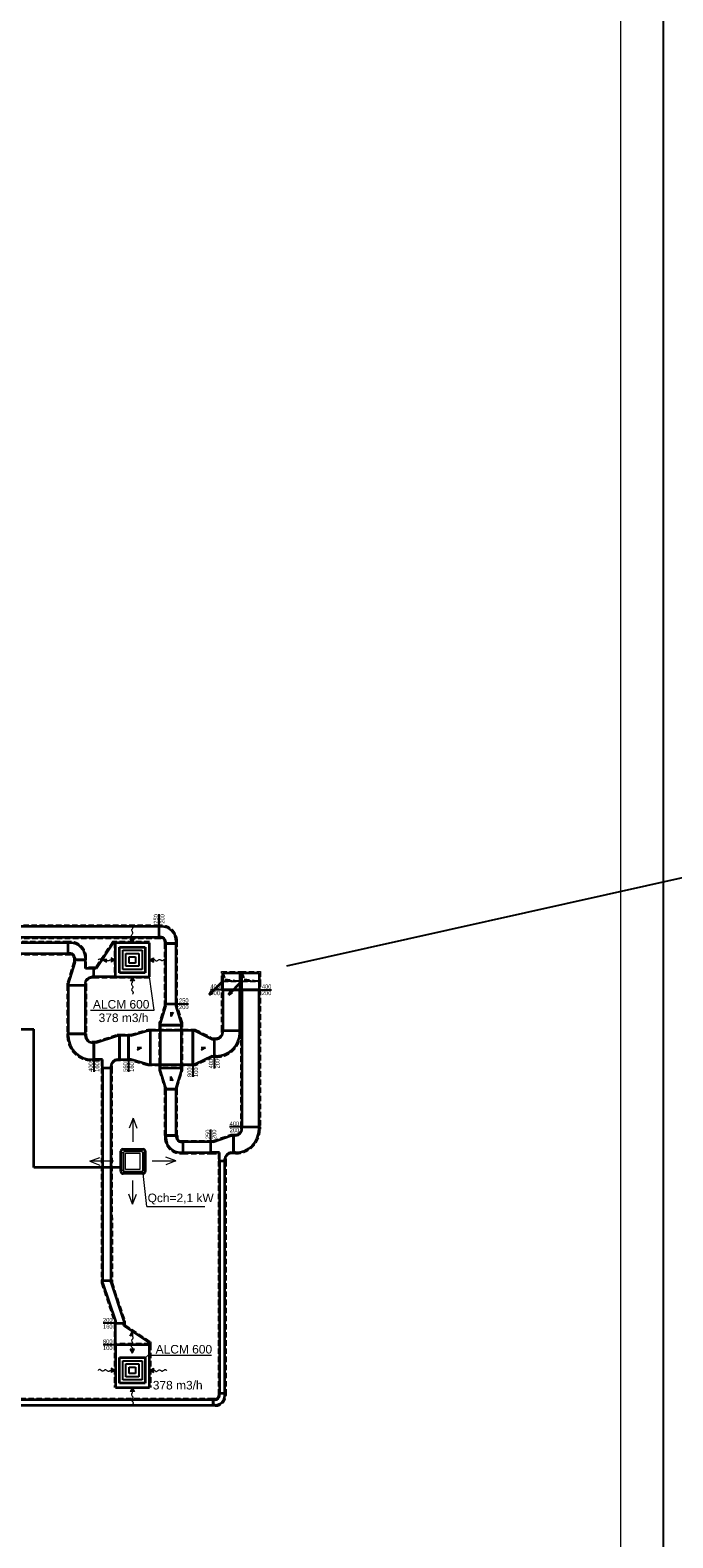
# Model space of a CAD drawing. Header units: millimetres. Extents: x 879679 to 2307614, y -211319 to 627407.
# Tile 20 of 36: x 1083460 to 1098484, y -177437 to -142172. Entities that reach past the tile are written whole.
import ezdxf
from ezdxf.enums import TextEntityAlignment as Align

# ---------------------------------------------------------------- set-up
doc = ezdxf.new("R2010")
doc.units = ezdxf.units.MM
doc.header["$LTSCALE"] = 10
doc.linetypes.add('DASHED', pattern=[19.05, 12.7, -6.35])
doc.layers.add('AA_FORMÁTY NETISK', color=40, linetype='Continuous', plot=False)
doc.layers.add('VZT-netisk', color=71, linetype='Continuous', plot=False)
for name, color, linetype, lineweight in [('AA_FORMÁTY TISK', 7, 'Continuous', 15), ('Kóty_obecně', 7, 'Continuous', 25), ('Standard', 7, 'Continuous', 25), ('VZT-komponenty', 30, 'Continuous', 35), ('VZT-potrubi', 30, 'Continuous', 35), ('VZT-Potrubi_izolace1', 7, 'DASHED', 18), ('VZT-sipky', 50, 'Continuous', 15)]:
    doc.layers.add(name, color=color, linetype=linetype, lineweight=lineweight)
doc.layers.add('VZT-potrubi-popis', color=7, linetype='Continuous')
doc.styles.add('Arial_CE', font='arial.ttf')
doc.styles.get("Standard").update_dxf_attribs({"font": 'ic-simplex.shx', "width": 0.8})

# ---------------------------------------------------------------- blocks, each defined once
blk = doc.blocks.new('KOMPLEXNÍ OBJEKT_5')
at = {"layer": 'Standard', "color": 0, "linetype": 'Continuous', "lineweight": 35}
for p, q in [((-98198503, -465522607), (-98198503, -465522137)), ((-98198453, -465522087), (-98197983, -465522087)), ((-98197933, -465522137), (-98197933, -465522607)), ((-98197983, -465522657), (-98198453, -465522657))]:
    blk.add_line(p, q, dxfattribs=at)
at = {"layer": 'Standard', "color": 0, "linetype": 'Continuous', "lineweight": 13}
for points in [[(-98198473, -465522166), (-98198438, -465522166), (-98198438, -465522583), (-98198473, -465522583), (-98198473, -465522166)], [(-98198434, -465522118), (-98198434, -465522145), (-98198007, -465522145), (-98198007, -465522118), (-98198434, -465522118)], [(-98198393, -465522184), (-98198057, -465522184), (-98198057, -465522559), (-98198393, -465522559), (-98198393, -465522184)], [(-98197964, -465522166), (-98197999, -465522166), (-98197999, -465522583), (-98197964, -465522583), (-98197964, -465522166)], [(-98198434, -465522632), (-98198434, -465522604), (-98198007, -465522604), (-98198007, -465522632), (-98198434, -465522632)]]:
    blk.add_lwpolyline(points, close=True, dxfattribs=at)
at = {"layer": 'Standard', "color": 0, "linetype": 'Continuous', "lineweight": 35}
for centre, start, end in [((-98198453, -465522137), 90, 180), ((-98197983, -465522137), 0, 90), ((-98198453, -465522607), 180, 270), ((-98197983, -465522607), 270, 0)]:
    blk.add_arc(centre, 50, start, end, dxfattribs=at)
blk = doc.blocks.new('*U103', base_point=(137, -614))
at = {"color": 0, "linetype": 'ByBlock', "lineweight": -2}
for p, q in [((137, -614), (586, -614)), ((586, -614), (485, -589)), ((586, -614), (485, -639))]:
    blk.add_line(p, q, dxfattribs=at)
blk = doc.blocks.new('*U462')
at = {"color": 0, "linetype": 'ByBlock', "lineweight": -2}
for p, q in [((0, 0), (0, 600)), ((0, 600), (600, 600)), ((600, 600), (600, 0)), ((600, 0), (0, 0))]:
    blk.add_line(p, q, dxfattribs=at)
at = {"color": 2, "linetype": 'ByBlock', "lineweight": 25}
for p, q in [((75, 525), (525, 525)), ((75, 75), (75, 525)), ((150, 450), (450, 450)), ((150, 150), (150, 450)), ((225, 375), (375, 375)), ((225, 225), (225, 375)), ((375, 375), (375, 225)), ((450, 450), (450, 150)), ((525, 525), (525, 75)), ((525, 75), (75, 75)), ((450, 150), (150, 150)), ((375, 225), (225, 225))]:
    blk.add_line(p, q, dxfattribs=at)
blk = doc.blocks.new('*U232', base_point=(28, -713))
at = {"linetype": 'ByBlock'}
blk.add_hatch(color=0, dxfattribs=at).paths.add_polyline_path([(791, -713), (614, -619), (614, -808)])
at = {"color": 0, "linetype": 'ByBlock', "lineweight": -2}
for p, q in [((791, -713), (614, -619)), ((614, -619), (614, -808)), ((551, -713), (614, -713)), ((791, -713), (614, -808))]:
    blk.add_line(p, q, dxfattribs=at)
blk.add_lwpolyline([(551, -713), (527, -744), (503, -758), (479, -760), (455, -751), (432, -737), (410, -721), (388, -706), (367, -696), (348, -693), (329, -696), (311, -705), (293, -716), (276, -728), (260, -738), (243, -746), (227, -749), (211, -746), (195, -738), (179, -727), (162, -713), (146, -700), (130, -689), (114, -681), (98, -678), (81, -681), (65, -689), (49, -699), (32, -711), (28, -713)], dxfattribs=at)
blk = doc.blocks.new('*U304', base_point=(400, 400))
at = {"color": 0, "linetype": 'ByBlock', "lineweight": -2}
for p, q in [((0, 400), (0, 430)), ((0, 400), (0, 400)), ((0, 400), (400, 400)), ((0, 400), (0, 0)), ((400, 400), (400, 0)), ((0, 0), (0, 0)), ((0, 0), (0, -30)), ((200, 0), (0, 0)), ((400, 0), (200, 0))]:
    blk.add_line(p, q, dxfattribs=at)
at = {"color": 2, "linetype": 'DASHED', "lineweight": 25}
for p, q in [((200, 400), (200, 0)), ((200, 0), (200, 400)), ((400, 400), (250, 350)), ((250, 350), (200, 0))]:
    blk.add_line(p, q, dxfattribs=at)
blk = doc.blocks.new('*U490', base_point=(3206.863, 200))
at = {"color": 0, "linetype": 'ByBlock', "lineweight": -2}
for p, q in [((0, 400), (0, 430)), ((3206.863, 400), (0, 400)), ((0, 400), (0, 0)), ((3206.863, 400), (3206.863, 430)), ((3206.863, 0), (3206.863, 400)), ((0, 0), (0, -30)), ((0, 0), (3206.863, 0)), ((3206.863, 0), (3206.863, -30))]:
    blk.add_line(p, q, dxfattribs=at)
blk = doc.blocks.new('*U488', base_point=(656.756, 125))
at = {"color": 0, "linetype": 'ByBlock', "lineweight": -2}
for p, q in [((0, 250), (0, 280)), ((656.756, 250), (0, 250)), ((0, 250), (0, 0)), ((0, 0), (0, -30)), ((0, 0), (656.756, 0)), ((656.756, 250), (656.756, 280)), ((656.756, 0), (656.756, 250)), ((656.756, 0), (656.756, -30))]:
    blk.add_line(p, q, dxfattribs=at)
blk = doc.blocks.new('*U311', base_point=(400, 0))
at = {"color": 0, "linetype": 'ByBlock', "lineweight": -2}
for p, q in [((-200, 325), (-200, 355)), ((0, 525), (-30, 525)), ((0, 325), (0, 525)), ((0, 525), (250, 525)), ((0, 525), (0, 525)), ((250, 525), (250, 525)), ((250, 525), (280, 525)), ((250, 475), (400, 50)), ((-200, 325), (-200, 325)), ((-200, 325), (0, 325)), ((-200, 200), (-200, 325)), ((-200, 200), (-150, 200)), ((-200, 200), (-200, 200)), ((-200, 200), (-200, 170)), ((0, 0), (-30, 0)), ((0, 0), (0, 0)), ((0, 0), (400, 0)), ((400, 0), (400, 0)), ((400, 0), (430, 0))]:
    blk.add_line(p, q, dxfattribs=at)
for points in [[(250, 475), (250, 525)], [(0, 50), (0, 0)], [(400, 50), (400, 0)]]:
    blk.add_lwpolyline(points, dxfattribs=at)
blk.add_arc((-150, 50), 150, 0, 90, dxfattribs=at)
blk = doc.blocks.new('*U310', base_point=(550, 550))
at = {"color": 0, "linetype": 'ByBlock', "lineweight": -2}
for p, q in [((-50, 550), (-50, 580)), ((0, 550), (-50, 550)), ((-50, 150), (-50, 550)), ((0, 150), (-50, 150)), ((-50, 150), (-50, 120)), ((150, 0), (150, -50)), ((550, 0), (550, -50)), ((120, -50), (580, -50)), ((150, -50), (550, -50))]:
    blk.add_line(p, q, dxfattribs=at)
for radius in [550, 150]:
    blk.add_arc((0, 0), radius, 0, 90, dxfattribs=at)
blk = doc.blocks.new('*U489', base_point=(0, 62.5))
at = {"color": 0, "linetype": 'ByBlock', "lineweight": -2}
for p, q in [((0, 125), (0, 155)), ((5430.316, 125), (0, 125)), ((0, 125), (0, 0)), ((0, 0), (0, -30)), ((0, 0), (5430.316, 0)), ((5430.316, 125), (5430.316, 155)), ((5430.316, 0), (5430.316, 125)), ((5430.316, 0), (5430.316, -30))]:
    blk.add_line(p, q, dxfattribs=at)
blk = doc.blocks.new('*U314', base_point=(0, 62.5))
at = {"color": 0, "linetype": 'ByBlock', "lineweight": -2}
for p, q in [((0, 125), (0, 155)), ((13462.5, 125), (0, 125)), ((0, 125), (0, 0)), ((0, 0), (0, -30)), ((0, 0), (13462.5, 0)), ((13462.5, 125), (13462.5, 155)), ((13462.5, 0), (13462.5, 125)), ((13462.5, 0), (13462.5, -30))]:
    blk.add_line(p, q, dxfattribs=at)
blk = doc.blocks.new('*U300', base_point=(100, 100))
at = {"color": 0, "linetype": 'ByBlock', "lineweight": -2}
for p, q in [((-50, 225), (-50, 255)), ((0, 225), (-50, 225)), ((-50, 100), (-50, 225)), ((0, 100), (-50, 100)), ((-50, 100), (-50, 70)), ((100, 0), (100, -50)), ((225, 0), (225, -50)), ((70, -50), (255, -50)), ((100, -50), (225, -50))]:
    blk.add_line(p, q, dxfattribs=at)
for radius in [225, 100]:
    blk.add_arc((0, 0), radius, 0, 90, dxfattribs=at)
blk = doc.blocks.new('*U312', base_point=(350, 350))
at = {"color": 0, "linetype": 'ByBlock', "lineweight": -2}
for p, q in [((-50, 350), (-50, 380)), ((0, 350), (-50, 350)), ((-50, 100), (-50, 350)), ((0, 100), (-50, 100)), ((-50, 100), (-50, 70)), ((100, 0), (100, -50)), ((350, 0), (350, -50)), ((70, -50), (380, -50)), ((100, -50), (350, -50))]:
    blk.add_line(p, q, dxfattribs=at)
for radius in [350, 100]:
    blk.add_arc((0, 0), radius, 0, 90, dxfattribs=at)
blk = doc.blocks.new('*U487', base_point=(1080.194, 125))
at = {"color": 0, "linetype": 'ByBlock', "lineweight": -2}
for p, q in [((0, 250), (0, 280)), ((1080.194, 250), (0, 250)), ((0, 250), (0, 0)), ((0, 0), (0, -30)), ((0, 0), (1080.194, 0)), ((1080.194, 250), (1080.194, 280)), ((1080.194, 0), (1080.194, 250)), ((1080.194, 0), (1080.194, -30))]:
    blk.add_line(p, q, dxfattribs=at)
blk = doc.blocks.new('*U315', base_point=(0, 250))
at = {"color": 0, "linetype": 'ByBlock', "lineweight": -2}
for p, q in [((0, 500), (0, 530)), ((1000, 500), (0, 500)), ((0, 500), (0, 0)), ((1000, 500), (1000, 530)), ((1000, 0), (1000, 500)), ((0, 0), (0, -30)), ((0, 0), (1000, 0)), ((1000, 0), (1000, -30))]:
    blk.add_line(p, q, dxfattribs=at)
blk = doc.blocks.new('*U313', base_point=(0, 125))
at = {"color": 0, "linetype": 'ByBlock', "lineweight": -2}
for p, q in [((0, 125), (0, 155)), ((50, 125), (0, 125)), ((0, 125), (0, 125)), ((0, 125), (0, -125)), ((50, 125), (450, 250)), ((450, 250), (500, 250)), ((500, 250), (500, 280)), ((500, 250), (500, -250)), ((500, 250), (500, 250)), ((50, -125), (0, -125)), ((0, -125), (0, -125)), ((0, -125), (0, -155)), ((450, -250), (50, -125)), ((450, -250), (500, -250)), ((500, -250), (500, -280)), ((500, -250), (500, -250))]:
    blk.add_line(p, q, dxfattribs=at)
at = {"color": 2, "linetype": 'ByBlock', "lineweight": 25}
for p in [(200, 0), (200, -50)]:
    blk.add_line(p, (300, 0), dxfattribs=at)
blk = doc.blocks.new('*U486', base_point=(0, 125))
at = {"color": 0, "linetype": 'ByBlock', "lineweight": -2}
for p, q in [((0, 250), (0, 280)), ((1408.49, 250), (0, 250)), ((0, 250), (0, 0)), ((0, 0), (0, -30)), ((0, 0), (1408.49, 0)), ((1408.49, 250), (1408.49, 280)), ((1408.49, 0), (1408.49, 250)), ((1408.49, 0), (1408.49, -30))]:
    blk.add_line(p, q, dxfattribs=at)
blk = doc.blocks.new('*U485', base_point=(17254.217, 125))
at = {"color": 0, "linetype": 'ByBlock', "lineweight": -2}
for p, q in [((0, 250), (0, 280)), ((17254.217, 250), (0, 250)), ((0, 250), (0, 0)), ((0, 0), (0, -30)), ((0, 0), (17254.217, 0)), ((17254.217, 250), (17254.217, 280)), ((17254.217, 0), (17254.217, 250)), ((17254.217, 0), (17254.217, -30))]:
    blk.add_line(p, q, dxfattribs=at)
blk = doc.blocks.new('*U303', base_point=(100, 100))
at = {"color": 0, "linetype": 'ByBlock', "lineweight": -2}
for p, q in [((-50, 350), (-50, 380)), ((0, 350), (-50, 350)), ((-50, 100), (-50, 350)), ((0, 100), (-50, 100)), ((-50, 100), (-50, 70)), ((100, 0), (100, -50)), ((350, 0), (350, -50)), ((70, -50), (380, -50)), ((100, -50), (350, -50))]:
    blk.add_line(p, q, dxfattribs=at)
for radius in [350, 100]:
    blk.add_arc((0, 0), radius, 0, 90, dxfattribs=at)
blk = doc.blocks.new('*U307', base_point=(550, 550))
at = {"color": 0, "linetype": 'ByBlock', "lineweight": -2}
for p, q in [((-50, 550), (-50, 580)), ((0, 550), (-50, 550)), ((-50, 150), (-50, 550)), ((0, 150), (-50, 150)), ((-50, 150), (-50, 120)), ((150, 0), (150, -50)), ((550, 0), (550, -50)), ((120, -50), (580, -50)), ((150, -50), (550, -50))]:
    blk.add_line(p, q, dxfattribs=at)
for radius in [550, 150]:
    blk.add_arc((0, 0), radius, 0, 90, dxfattribs=at)
blk = doc.blocks.new('*U491', base_point=(950.68, 200))
at = {"color": 0, "linetype": 'ByBlock', "lineweight": -2}
for p, q in [((0, 400), (0, 430)), ((950.68, 400), (0, 400)), ((0, 400), (0, 0)), ((950.68, 400), (950.68, 430)), ((950.68, 0), (950.68, 400)), ((0, 0), (0, -30)), ((0, 0), (950.68, 0)), ((950.68, 0), (950.68, -30))]:
    blk.add_line(p, q, dxfattribs=at)
blk = doc.blocks.new('*U308', base_point=(500, 200))
at = {"color": 0, "linetype": 'ByBlock', "lineweight": -2}
for p, q in [((0, 400), (0, 430)), ((50, 400), (0, 400)), ((0, 400), (0, 400)), ((0, 400), (0, -400)), ((50, 400), (450, 200)), ((450, 200), (500, 200)), ((500, 200), (500, 230)), ((500, 200), (500, -200)), ((500, 200), (500, 200)), ((450, -200), (50, -400)), ((450, -200), (500, -200)), ((500, -200), (500, -230)), ((500, -200), (500, -200)), ((50, -400), (0, -400)), ((0, -400), (0, -400)), ((0, -400), (0, -430))]:
    blk.add_line(p, q, dxfattribs=at)
at = {"color": 2, "linetype": 'ByBlock', "lineweight": 25}
for p in [(200, 0), (200, -50)]:
    blk.add_line(p, (300, 0), dxfattribs=at)
blk = doc.blocks.new('*U309', base_point=(0, 400))
at = {"color": 0, "linetype": 'ByBlock', "lineweight": -2}
for p, q in [((0, 800), (0, 830)), ((1000, 800), (0, 800)), ((0, 800), (0, 0)), ((1000, 800), (1000, 830)), ((1000, 0), (1000, 800)), ((0, 0), (0, -30)), ((0, 0), (1000, 0)), ((1000, 0), (1000, -30))]:
    blk.add_line(p, q, dxfattribs=at)
blk = doc.blocks.new('*U478', base_point=(560, 0))
at = {"color": 0, "linetype": 'ByBlock', "lineweight": -2}
for p, q in [((-200, 400), (-200, 430)), ((-200, 400), (-200, 400)), ((-200, 400), (0, 400)), ((-200, 200), (-200, 400)), ((0, 600), (-30, 600)), ((0, 400), (0, 600)), ((0, 600), (400, 600)), ((0, 600), (0, 600)), ((400, 600), (400, 600)), ((400, 600), (430, 600)), ((400, 550), (560, 50)), ((-200, 200), (-150, 200)), ((-200, 200), (-200, 200)), ((-200, 200), (-200, 170)), ((0, 0), (-30, 0)), ((0, 0), (0, 0)), ((0, 0), (560, 0)), ((560, 0), (560, 0)), ((560, 0), (590, 0))]:
    blk.add_line(p, q, dxfattribs=at)
for points in [[(400, 550), (400, 600)], [(0, 50), (0, 0)], [(560, 50), (560, 0)]]:
    blk.add_lwpolyline(points, dxfattribs=at)
blk.add_arc((-150, 50), 150, 0, 90, dxfattribs=at)
blk = doc.blocks.new('*U483', base_point=(0, 100))
at = {"color": 0, "linetype": 'ByBlock', "lineweight": -2}
for p, q in [((0, 200), (0, 230)), ((4970, 200), (0, 200)), ((0, 200), (0, 0)), ((0, 0), (0, -30)), ((0, 0), (4970, 0)), ((4970, 200), (4970, 230)), ((4970, 0), (4970, 200)), ((4970, 0), (4970, -30))]:
    blk.add_line(p, q, dxfattribs=at)
blk = doc.blocks.new('*U475', base_point=(500, 400))
at = {"color": 0, "linetype": 'ByBlock', "lineweight": -2}
for p, q in [((50, 280), (450, 400)), ((450, 400), (500, 400)), ((500, 400), (500, 430)), ((500, 400), (500, -400)), ((500, 400), (500, 400)), ((0, 280), (0, 310)), ((50, 280), (0, 280)), ((0, 280), (0, 280)), ((0, 280), (0, -280)), ((50, -280), (0, -280)), ((0, -280), (0, -280)), ((0, -280), (0, -310)), ((450, -400), (50, -280)), ((450, -400), (500, -400)), ((500, -400), (500, -430)), ((500, -400), (500, -400))]:
    blk.add_line(p, q, dxfattribs=at)
at = {"color": 2, "linetype": 'ByBlock', "lineweight": 25}
for p in [(200, 0), (200, -50)]:
    blk.add_line(p, (300, 0), dxfattribs=at)
blk = doc.blocks.new('*U492', base_point=(211.25, 280))
at = {"color": 0, "linetype": 'ByBlock', "lineweight": -2}
for p, q in [((0, 560), (0, 590)), ((211.25, 560), (0, 560)), ((0, 560), (0, 0)), ((211.25, 560), (211.25, 590)), ((211.25, 0), (211.25, 560)), ((0, 0), (0, -30)), ((0, 0), (211.25, 0)), ((211.25, 0), (211.25, -30))]:
    blk.add_line(p, q, dxfattribs=at)
blk = doc.blocks.new('*U479', base_point=(550, 550))
at = {"color": 0, "linetype": 'ByBlock', "lineweight": -2}
for p, q in [((-50, 550), (-50, 580)), ((0, 550), (-50, 550)), ((-50, 150), (-50, 550)), ((0, 150), (-50, 150)), ((-50, 150), (-50, 120)), ((150, 0), (150, -50)), ((550, 0), (550, -50)), ((120, -50), (580, -50)), ((150, -50), (550, -50))]:
    blk.add_line(p, q, dxfattribs=at)
for radius in [550, 150]:
    blk.add_arc((0, 0), radius, 0, 90, dxfattribs=at)
blk = doc.blocks.new('*U482', base_point=(1130.834, 200))
at = {"color": 0, "linetype": 'ByBlock', "lineweight": -2}
for p, q in [((0, 400), (0, 430)), ((1130.834, 400), (0, 400)), ((0, 400), (0, 0)), ((1130.834, 400), (1130.834, 430)), ((1130.834, 0), (1130.834, 400)), ((0, 0), (0, -30)), ((0, 0), (1130.834, 0)), ((1130.834, 0), (1130.834, -30))]:
    blk.add_line(p, q, dxfattribs=at)
blk = doc.blocks.new('*U467')
at = {"color": 0, "linetype": 'ByBlock', "lineweight": -2}
for p, q in [((0, 0), (0, 30)), ((0, 0), (0, 0)), ((0, -800), (0, 0)), ((0, 0), (500, 0)), ((500, 0), (500, 30)), ((500, 0), (500, 0)), ((500, 0), (500, -200)), ((450, -200), (50, -800)), ((450, -200), (500, -200)), ((500, -200), (500, -200)), ((500, -200), (500, -230)), ((50, -800), (0, -800)), ((0, -800), (0, -800)), ((0, -800), (0, -830))]:
    blk.add_line(p, q, dxfattribs=at)
at = {"color": 2, "linetype": 'ByBlock', "lineweight": 25}
for p in [(200, -350), (200, -400)]:
    blk.add_line(p, (300, -400), dxfattribs=at)
blk = doc.blocks.new('*U476', base_point=(400, 0))
at = {"color": 0, "linetype": 'ByBlock', "lineweight": -2}
for p, q in [((-200, 400), (-200, 430)), ((-200, 400), (-200, 400)), ((-200, 400), (0, 400)), ((-200, 200), (-200, 400)), ((0, 600), (-30, 600)), ((0, 400), (0, 600)), ((0, 600), (250, 600)), ((0, 600), (0, 600)), ((250, 600), (250, 600)), ((250, 600), (280, 600)), ((250, 550), (400, 50)), ((-200, 200), (-150, 200)), ((-200, 200), (-200, 200)), ((-200, 200), (-200, 170)), ((0, 0), (-30, 0)), ((0, 0), (0, 0)), ((0, 0), (400, 0)), ((400, 0), (400, 0)), ((400, 0), (430, 0))]:
    blk.add_line(p, q, dxfattribs=at)
for points in [[(250, 550), (250, 600)], [(0, 50), (0, 0)], [(400, 50), (400, 0)]]:
    blk.add_lwpolyline(points, dxfattribs=at)
blk.add_arc((-150, 50), 150, 0, 90, dxfattribs=at)
blk = doc.blocks.new('*U465', base_point=(0, 800))
at = {"color": 0, "linetype": 'ByBlock', "lineweight": -2}
for p, q in [((0, 800), (0, 830)), ((800, 800), (0, 800)), ((0, 800), (0, 0)), ((800, 0), (800, 800)), ((0, 0), (800, 0)), ((0, 0), (0, -30))]:
    blk.add_line(p, q, dxfattribs=at)
blk = doc.blocks.new('*U481', base_point=(15503.518, 125))
at = {"color": 0, "linetype": 'ByBlock', "lineweight": -2}
for p, q in [((0, 250), (0, 280)), ((15503.518, 250), (0, 250)), ((0, 250), (0, 0)), ((0, 0), (0, -30)), ((0, 0), (15503.518, 0)), ((15503.518, 250), (15503.518, 280)), ((15503.518, 0), (15503.518, 250)), ((15503.518, 0), (15503.518, -30))]:
    blk.add_line(p, q, dxfattribs=at)
blk = doc.blocks.new('*U477', base_point=(350, 350))
at = {"color": 0, "linetype": 'ByBlock', "lineweight": -2}
for p, q in [((-50, 350), (-50, 380)), ((0, 350), (-50, 350)), ((-50, 100), (-50, 350)), ((0, 100), (-50, 100)), ((-50, 100), (-50, 70)), ((100, 0), (100, -50)), ((350, 0), (350, -50)), ((70, -50), (380, -50)), ((100, -50), (350, -50))]:
    blk.add_line(p, q, dxfattribs=at)
for radius in [350, 100]:
    blk.add_arc((0, 0), radius, 0, 90, dxfattribs=at)
blk = doc.blocks.new('*U480', base_point=(0, 200))
at = {"color": 0, "linetype": 'ByBlock', "lineweight": -2}
for p, q in [((50, 200), (950, 500)), ((950, 500), (1000, 500)), ((1000, 500), (1000, 530)), ((1000, 300), (1000, 500)), ((0, 200), (0, 230)), ((50, 200), (0, 200)), ((0, 0), (0, 200)), ((50, 0), (0, 0)), ((0, 0), (0, -30)), ((50, 0), (950, 300)), ((950, 300), (1000, 300)), ((1000, 300), (1000, 270))]:
    blk.add_line(p, q, dxfattribs=at)
blk = doc.blocks.new('*U466')
at = {"color": 0, "linetype": 'ByBlock', "lineweight": -2}
for p, q in [((0, 0), (0, 30)), ((0, 0), (0, 0)), ((0, -800), (0, 0)), ((0, 0), (500, 0)), ((500, 0), (500, 30)), ((500, 0), (500, 0)), ((500, 0), (500, -200)), ((450, -200), (50, -800)), ((450, -200), (500, -200)), ((500, -200), (500, -200)), ((500, -200), (500, -230)), ((50, -800), (0, -800)), ((0, -800), (0, -800)), ((0, -800), (0, -830))]:
    blk.add_line(p, q, dxfattribs=at)
at = {"color": 2, "linetype": 'ByBlock', "lineweight": 25}
for p in [(200, -350), (200, -400)]:
    blk.add_line(p, (300, -400), dxfattribs=at)
blk = doc.blocks.new('*U463')
at = {"color": 0, "linetype": 'ByBlock', "lineweight": -2}
for p, q in [((0, 800), (0, 830)), ((1000, 800), (0, 800)), ((0, 800), (0, 0)), ((1000, 0), (1000, 800)), ((0, 0), (1000, 0)), ((0, 0), (0, -30))]:
    blk.add_line(p, q, dxfattribs=at)

msp = doc.modelspace()

# ---------------------------------------------------------------- linework, layer by layer
at = {"layer": 'AA_FORMÁTY NETISK'}
msp.add_lwpolyline([(1056266.8, -112281), (1056266.8, -196381), (1098266.8, -196381), (1098266.8, -112281)], close=True, dxfattribs=at)
at = {"layer": 'AA_FORMÁTY TISK'}
msp.add_lwpolyline([(1057266.8, -113281), (1057266.8, -195381), (1097266.8, -195381), (1097266.8, -113281)], close=True, dxfattribs=at)
at = {"layer": 'Standard', "color": 0, "linetype": 'Continuous', "lineweight": 13, "ltscale": 1000}
for p, q in [((1086355.3, -165095), (1086250, -164318.2, 3450)), ((1084872.8, -165095), (1086355.3, -165095)), ((1085863.9, -167621.8), (1085771.7, -167853.4)), ((1085863.9, -168171.8), (1085863.9, -167621.8)), ((1085863.9, -167621.8), (1085956, -167853.4)), ((1084855.6, -168630.1), (1085087.2, -168538)), ((1086863.5, -168621.5), (1086631.9, -168529.4)), ((1085405.6, -168630.1), (1084855.6, -168630.1)), ((1084855.6, -168630.1), (1085087.2, -168722.2)), ((1086189.6, -169683.2), (1086100.1, -168915.7)), ((1086313.5, -168621.5), (1086863.5, -168621.5)), ((1086863.5, -168621.5), (1086631.9, -168713.6)), ((1085855.2, -169079.7), (1085855.2, -169629.7)), ((1085855.2, -169629.7), (1085763.1, -169398.1)), ((1085855.2, -169629.7), (1085947.4, -169398.1)), ((1086189.6, -169683.2), (1087539.6, -169683.2)), ((1086219.7, -173163.5, 3450), (1086150, -173228.7, 3450)), ((1086219.7, -173163.5, 3450), (1087702.2, -173163.5, 3450))]:
    msp.add_line(p, q, dxfattribs=at)
at = {"layer": 'Standard', "color": 6, "linetype": 'Continuous', "lineweight": 35, "ltscale": 1000}
for p, q in [((1070286.7, -165536.7), (1083547.1, -165536.7)), ((1083547.1, -168771.2), (1083547.1, -165536.7)), ((1085580.1, -168771.2), (1083547.1, -168771.2))]:
    msp.add_line(p, q, dxfattribs=at)
at = {"layer": 'VZT-netisk'}
msp.add_lwpolyline([(1098812.9, -161978), (1089455.4, -164067)], dxfattribs=at)
at = {"layer": 'VZT-potrubi-popis', "color": 2}
for p, q in [((1086475, -163136.5), (1086475, -162848.5)), ((1087961.2, -164618.3), (1087673.2, -164618.3)), ((1088811.2, -164618.3), (1089099.2, -164618.3)), ((1086875, -164945), (1087163, -164945)), ((1084950, -166249), (1084950, -166537)), ((1085761.2, -166249), (1085761.2, -166537)), ((1087261.2, -166369), (1087261.2, -166657)), ((1087761.2, -166169), (1087761.2, -166457)), ((1088411.2, -167825.2), (1088123.2, -167825.2)), ((1087686.2, -168175.2), (1087686.2, -167887.2)), ((1085450.8, -172419), (1085162.8, -172419)), ((1085450.8, -172919), (1085162.8, -172919))]:
    msp.add_line(p, q, dxfattribs=at)
at = {"layer": 'VZT-Potrubi_izolace1'}
for points in [[(1086905, -166945), (1086905, -166899.6), (1087030, -166499.6), (1087030, -166445), (1087030, -165445), (1087030, -165390.4), (1086905, -164990.4), (1086905, -164945), (1086905, -163536.5), (1086905, -163486.5, 0.4142136), (1086525, -163106.5), (1086475, -163106.5), (1069220.7, -163106.5), (1069170.7, -163106.5, -0.4142136), (1069100.7, -163036.5), (1069100.7, -162986.5), (1069100.7, -155289), (1069100.7, -154889), (1069100.7, -150414), (1069100.7, -149989), (1069100.7, -143689), (1069100.7, -142689)], [(1068416.4, -163368.2), (1068416.4, -163418.2, 0.4142136), (1068796.4, -163798.2), (1068846.4, -163798.2), (1084350, -163798.2), (1084400, -163798.2, -0.4142136), (1084470, -163868.2), (1084470, -163918.2), (1084470, -163963.8), (1084320, -164463.8), (1084320, -164518.2), (1084320, -165649), (1084320, -165699, 0.4142136), (1084900, -166279), (1084950, -166279), (1085120, -166279), (1085120, -166449), (1085120.8, -171419), (1085120.8, -171473.9), (1085420.8, -172373.9), (1085420.8, -172419), (1085420.8, -172919), (1085420.8, -173919)], [(1086250, -163488.2), (1085450, -163488.2), (1085383.9, -163488.2), (1084983.9, -164088.2), (1084950, -164088.2), (1084780, -164088.2), (1084780, -163918.2), (1084780, -163868.2, 0.4142136), (1084400, -163488.2), (1084350, -163488.2), (1068846.4, -163488.2), (1068796.4, -163488.2, -0.4142136), (1068726.4, -163418.2), (1068726.4, -163368.2)], [(1069220.7, -163416.5), (1086475, -163416.5), (1086525, -163416.5, -0.4142136), (1086595, -163486.5), (1086595, -163536.5), (1086595, -164945), (1086595, -164990.4), (1086470, -165390.4), (1086470, -165445), (1086470, -166445), (1086470, -166499.6), (1086595, -166899.6), (1086595, -166945)], [(1086909.5, -168025.2), (1086909.5, -168075.2, 0.4142136), (1086979.5, -168145.2), (1087029.5, -168145.2), (1087686.2, -168145.2), (1087731.1, -168145.2), (1088156.1, -167995.2), (1088211.2, -167995.2), (1088261.2, -167995.2, 0.4142136), (1088381.2, -167875.2), (1088381.2, -167825.2), (1088381.2, -164618.3), (1088381.2, -164418.3), (1088381.2, -164188.3), (1088841.2, -164188.3), (1088841.2, -164418.3), (1088841.2, -164618.3), (1088841.2, -167825.2), (1088841.2, -167875.2, -0.4142136), (1088261.2, -168455.2), (1088211.2, -168455.2), (1088161.2, -168455.2, 0.4142136), (1088041.2, -168575.2), (1088041.2, -168625.2), (1088041.2, -174055.5), (1088041.2, -174105.5, -0.4142136), (1087786.2, -174360.5), (1087736.2, -174360.5), (1074273.7, -174360.5)], [(1086250, -164348.2), (1085450, -164348.2), (1084950, -164348.2), (1084900, -164348.2, 0.4142136), (1084780, -164468.2), (1084780, -164518.2), (1084780, -165649), (1084780, -165699, 0.4142136), (1084900, -165819), (1084950, -165819), (1084995.3, -165819), (1085495.3, -165659), (1085550, -165659), (1085761.2, -165659), (1085806.8, -165659), (1086206.8, -165539), (1086261.2, -165539), (1087261.2, -165539), (1087318.3, -165539), (1087718.3, -165739), (1087761.2, -165739), (1087811.2, -165739, 0.4142136), (1087931.2, -165619), (1087931.2, -165569), (1087931.2, -164618.3), (1087931.2, -164418.3), (1087931.2, -164188.3), (1088391.2, -164188.3), (1088391.2, -164418.3), (1088391.2, -164618.3), (1088391.2, -165569), (1088391.2, -165619, -0.4142136), (1087811.2, -166199), (1087761.2, -166199), (1087718.3, -166199), (1087318.3, -166399), (1087261.2, -166399), (1086261.2, -166399), (1086206.8, -166399), (1085806.8, -166279), (1085761.2, -166279), (1085550, -166279), (1085500, -166279, 0.4142136), (1085380, -166399), (1085380, -166449), (1085380.8, -171419), (1085380.8, -171464.1), (1085680.8, -172364.1), (1085680.8, -172419), (1085680.8, -172452.9), (1086280.8, -172852.9), (1086280.8, -172919), (1086280.8, -173919)], [(1086599.5, -168025.2), (1086599.5, -168075.2, 0.4142136), (1086979.5, -168455.2), (1087029.5, -168455.2), (1087686.2, -168455.2), (1087856.2, -168455.2), (1087856.2, -168625.2), (1087856.2, -174055.5), (1087856.2, -174105.5, -0.4142136), (1087786.2, -174175.5), (1087736.2, -174175.5), (1074273.7, -174175.5), (1073273.7, -174175.5)]]:
    msp.add_lwpolyline(points, format="xyb", dxfattribs=at)
for points in [[(1085420, -163518.2), (1085420, -164318.2)], [(1086595, -166945), (1086595, -168025.2)], [(1086905, -168025.2), (1086905, -166945)], [(1086250.8, -172889), (1085450.8, -172889)]]:
    msp.add_lwpolyline(points, dxfattribs=at)

# ---------------------------------------------------------------- block references
at = {"layer": 'Standard', "color": 0, "linetype": 'Continuous', "lineweight": 13}
msp.add_blockref('KOMPLEXNÍ OBJEKT_5', (99284083.5, 465353741.2), dxfattribs=at)
at = {"layer": 'VZT-komponenty', "color": 10, "rotation": 270}
for p in [(1085550, -163619, 3450), (1085550, -173219, 3450)]:
    msp.add_blockref('*U462', p, dxfattribs=at)
at = {"layer": 'VZT-potrubi', "color": 170}
for name, p in [('*U485', (1086475, -163261.5)), ('*U303', (1086625, -163386.5, 3450))]:
    msp.add_blockref(name, p, dxfattribs=at)
at = {"layer": 'VZT-potrubi', "color": 10}
for name, p, rotation in [('*U481', (1068846.4, -163643.2), 180), ('*U467', (1085450, -164318.2, 3450), 180), ('*U304', (1087961.2, -164218.3), 89.99999999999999), ('*U482', (1084550, -164518.2), 90), ('*U103', (1087961.2, -164418.3), 225), ('*U491', (1088161.2, -164618.3), 90), ('*U479', (1084350, -166249, 3450), 180), ('*U478', (1085550, -165689, 3450), 90), ('*U492', (1085550, -165969), 180), ('*U307', (1088361.2, -166169), 270), ('*U483', (1085250, -166449), 270), ('*U480', (1085350.8, -171419, 3450), 270), ('*U466', (1085450.8, -172919, 3450), 89.99999999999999), ('*U463', (1085450.8, -172919, 3450), 270)]:
    msp.add_blockref(name, p, dxfattribs=dict(at, rotation=rotation))
for name, p in [('*U477', (1084750, -163518.2, 3450)), ('*U465', (1085450, -163518.2, 3450)), ('*U475', (1086261.2, -165569)), ('*U309', (1086261.2, -165969)), ('*U308', (1087761.2, -165769))]:
    msp.add_blockref(name, p, dxfattribs=at)
at = {"layer": 'VZT-potrubi', "color": 170}
for name, p, rotation in [('*U486', (1086750, -163536.5), 270), ('*U304', (1088411.2, -164218.3), 89.99999999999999), ('*U103', (1088411.2, -164418.3), 225), ('*U490', (1088611.2, -164618.3), 90), ('*U315', (1086750, -166445, 3450), 90), ('*U313', (1086625, -166945, 3450), 90), ('*U487', (1086750, -166945), 90), ('*U310', (1088811.2, -168425.2), 270), ('*U312', (1086629.5, -168425.2, 3450), 180), ('*U488', (1087029.5, -168300.2), 180), ('*U311', (1088211.2, -168025.2), 90), ('*U489', (1087948.7, -168625.2), 270), ('*U314', (1087736.2, -174268), 180), ('*U300', (1087886.2, -174205.5), 270)]:
    msp.add_blockref(name, p, dxfattribs=dict(at, rotation=rotation))
at = {"layer": 'VZT-potrubi', "color": 10, "xscale": -1}
msp.add_blockref('*U476', (1084350, -164518.2, 3450), dxfattribs=at)
at = {"layer": 'VZT-potrubi', "color": 170, "xscale": -1, "rotation": 89.99999999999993}
msp.add_blockref('*U313', (1086625, -164945, 3450), dxfattribs=at)
at = {"layer": 'VZT-sipky', "yscale": 0.5259889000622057, "zscale": 0.5259889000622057, "rotation": 270}
for p, xscale in [((1085850, -163117.8, 3450), 0.5259889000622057), ((1085850, -164720.1, 3450), -0.5259889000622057), ((1085850, -172717.8, 3450), 0.5259889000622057), ((1085850, -174320.1, 3450), -0.5259889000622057)]:
    msp.add_blockref('*U232', p, dxfattribs=dict(at, xscale=xscale))
at = {"layer": 'VZT-sipky', "yscale": 0.5259889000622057, "zscale": 0.5259889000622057}
for p, xscale in [((1085048.8, -163919, 3450), 0.5259889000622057), ((1086651.1, -163919, 3450), -0.5259889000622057), ((1085048.8, -173519, 3450), 0.5259889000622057), ((1086651.1, -173519, 3450), -0.5259889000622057)]:
    msp.add_blockref('*U232', p, dxfattribs=dict(at, xscale=xscale))

# ---------------------------------------------------------------- texts
at = {"layer": 'Kóty_obecně', "color": 0, "linetype": 'Continuous', "lineweight": 13, "char_height": 200, "style": 'Arial_CE'}
for s, insert, width, attachment_point in [('ALCM 600\\P', (1084927.5, -164857.1), 4000, 1), ('{\\C7;378 m3/h}\\P', (1085059.9, -165375.7), 1270, 7), ('{\\fArial CE|i0|b0;\\H200.000000;\\W1.000000;\\C7;Qch=2,1 kW}\\P', (1086978.2, -169384.9), 1646.667, 2), ('ALCM 600\\P', (1086393.5, -172925.6, 3450), 4000, 1), ('{\\C7;378 m3/h}\\P', (1086326.5, -173969.1), 1270, 7)]:
    msp.add_mtext(s, dxfattribs=dict(at, insert=insert, width=width, attachment_point=attachment_point))
at = {"layer": 'VZT-potrubi-popis', "color": 3, "width": 0.8}
for p in [(1086450, -162848.5), (1087661.2, -167887.2)]:
    msp.add_text('250', height=100, rotation=90, dxfattribs=at).set_placement(p, align=Align.RIGHT)
for p in [(1086500, -162848.5), (1087711.2, -167887.2)]:
    msp.add_text('200', height=100, rotation=90, dxfattribs=at).set_placement(p, align=Align.TOP_RIGHT)
for s, p in [('400', (1087673.2, -164593.3)), ('400', (1088123.2, -167800.2)), ('200', (1085162.8, -172394)), ('800', (1085162.8, -172894))]:
    msp.add_text(s, height=100, dxfattribs=at).set_placement(p)
for s, p in [('200', (1087673.2, -164643.3)), ('200', (1088123.2, -167850.2)), ('160', (1085162.8, -172444)), ('100', (1085162.8, -172944))]:
    msp.add_text(s, height=100, dxfattribs=at).set_placement(p, align=Align.TOP_LEFT)
for s, p in [('400', (1089099.2, -164593.3)), ('250', (1087163, -164920))]:
    msp.add_text(s, height=100, dxfattribs=at).set_placement(p, align=Align.RIGHT)
for p in [(1089099.2, -164643.3), (1087163, -164970)]:
    msp.add_text('200', height=100, dxfattribs=at).set_placement(p, align=Align.TOP_RIGHT)
for s, p in [('400', (1084925, -166537)), ('560', (1085736.2, -166537)), ('400', (1087736.2, -166457)), ('800', (1087236.2, -166657))]:
    msp.add_text(s, height=100, rotation=90, dxfattribs=at).set_placement(p)
for s, p in [('160', (1084975, -166537)), ('160', (1085786.2, -166537)), ('200', (1087786.2, -166457)), ('100', (1087286.2, -166657))]:
    msp.add_text(s, height=100, rotation=90, dxfattribs=at).set_placement(p, align=Align.TOP_LEFT)

doc.saveas('drawing.dxf')
